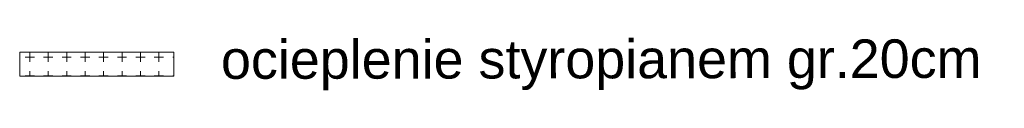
# Model space of a CAD drawing. Header units: millimetres. Extents: x -37273 to 136949, y -1495242345 to -598.
# Tile 17 of 53: x 57865 to 58678, y -18184 to -18139. Entities that reach past the tile are written whole.
import ezdxf

# ---------------------------------------------------------------- set-up
doc = ezdxf.new("R2010")
doc.units = ezdxf.units.MM
doc.linetypes.add('217-500', pattern=[2, 0, -0.5, 1.5])
doc.layers.add('OPISY', color=4, linetype='Continuous')
doc.layers.add('wymiarowannie', color=253, linetype='Continuous', lineweight=5)
doc.styles.add('Style-CHAR_FAST_FONT', font='CHAR_FAST_FONT.shx')

msp = doc.modelspace()

# ---------------------------------------------------------------- hatches: boundary and pattern name
at = {"layer": 'wymiarowannie', "lineweight": 13, "ltscale": 3}
h = msp.add_hatch(dxfattribs=at)
h.set_pattern_fill('CROSS', color=1, scale=0.6, angle=45)
h.set_pattern_definition([(90, (4197.984, 3267.558), (-15.24, 9e-16), [7.62, -7.62]), (180, (4201.793, 3271.368), (-2e-15, -15.24), [7.62, -7.62])])
h.paths.add_polyline_path([(57865.13, -18151.72), (57865.13, -18171.72), (57992.38, -18171.72), (57992.38, -18151.72)])

# ---------------------------------------------------------------- linework, layer by layer
at = {"layer": 'wymiarowannie', "color": 1, "lineweight": 13, "ltscale": 3}
msp.add_lwpolyline([(57864.95, -18151.72), (57992.38, -18151.72), (57992.38, -18171.72), (57865.13, -18171.72), (57865.13, -18151.72)], dxfattribs=at)

# ---------------------------------------------------------------- texts
at = {"layer": 'OPISY', "color": 18, "linetype": '217-500', "ltscale": 5, "true_color": 0x000000, "insert": (58031.17, -18142), "char_height": 31.85, "width": 2769.4622, "attachment_point": 1, "rotation": 0.07758, "style": 'Style-CHAR_FAST_FONT'}
msp.add_mtext('{\\fArial|b0|i0|c238|p0;\\C1;ocieplenie styropianem gr.20cm}', dxfattribs=at)

doc.saveas('drawing.dxf')
